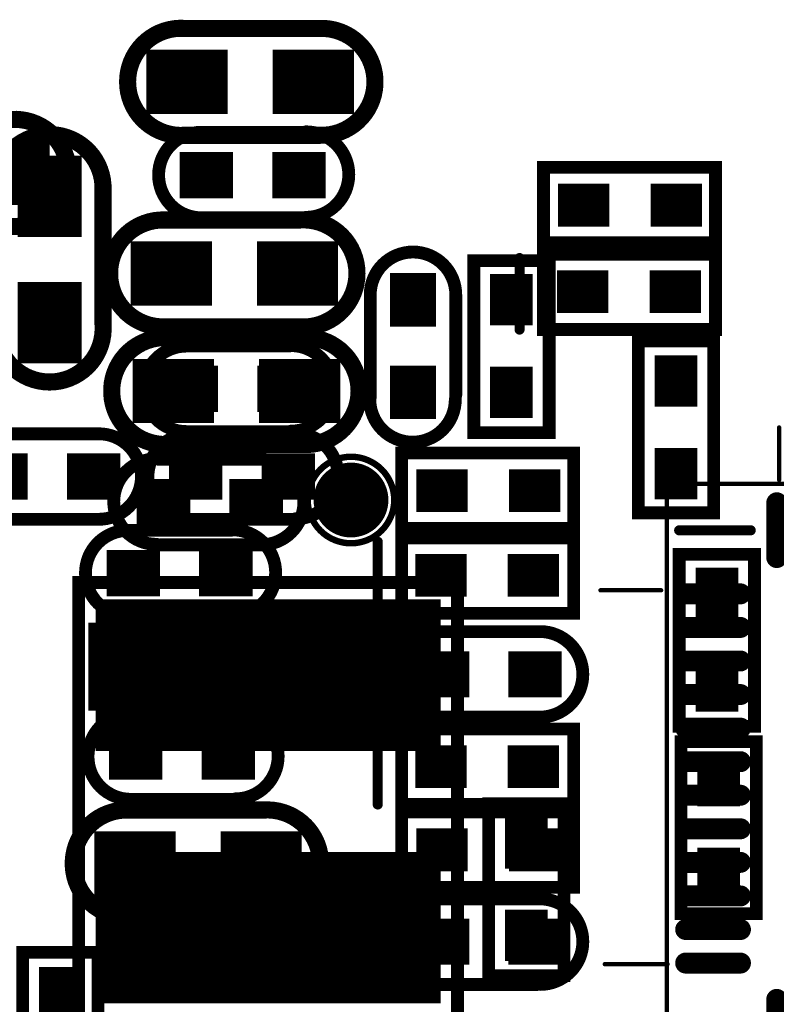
# Model space of a CAD drawing. Extents: x 68 to 180, y 55 to 144.
# Tile 11 of 27: x 92 to 101, y 106 to 118. Entities that reach past the tile are written whole.
import ezdxf

# ---------------------------------------------------------------- set-up
doc = ezdxf.new("R2010")
doc.units = 0
doc.header["$MEASUREMENT"] = 0
doc.layers.get('0').update_dxf_attribs({"linetype": 'CONTINUOUS'})
for name, color, linetype in [('DRIL_NPLTE_THRU_01', 16, 'CONTINUOUS'), ('DRIL_NPLTE_THRU_02', 4, 'CONTINUOUS'), ('DRIL_NPLTE_THRU_03', 96, 'CONTINUOUS'), ('DRIL_NPLTE_THRU_04', 136, 'CONTINUOUS'), ('DRIL_NPLTE_THRU_05', 34, 'CONTINUOUS'), ('DRIL_NPLTE_THRU_06', 176, 'CONTINUOUS'), ('DRIL_PLTE_THRU_01', 16, 'CONTINUOUS'), ('DRIL_PLTE_THRU_02', 4, 'CONTINUOUS'), ('DRIL_PLTE_THRU_03', 96, 'CONTINUOUS'), ('DRIL_PLTE_THRU_04', 136, 'CONTINUOUS'), ('DRIL_PLTE_THRU_05', 34, 'CONTINUOUS'), ('DRIL_PLTE_THRU_06', 176, 'CONTINUOUS'), ('DRIL_SYMBOL', 2, 'CONTINUOUS'), ('PADS_BOT', 5, 'CONTINUOUS'), ('PADS_INNER', 1, 'CONTINUOUS'), ('PADS_TOP', 1, 'CONTINUOUS'), ('PART_BOT_2DLINE_00', 253, 'CONTINUOUS'), ('PART_TOP_2DLINE_00', 67, 'CONTINUOUS'), ('PART_TOP_2DLINE_01', 67, 'CONTINUOUS')]:
    doc.layers.add(name, color=color, linetype=linetype)

# ---------------------------------------------------------------- blocks, each defined once
blk = doc.blocks.new('SMOOTH_0$2032')
at = {"const_width": 0.1016}
blk.add_lwpolyline([(-0.0508, 0, 1), (0.0508, 0, 1)], format="xyb", close=True, dxfattribs=at)
blk = doc.blocks.new('PART_BODY_BOT_5734')
at = {"layer": 'PART_BOT_2DLINE_00', "const_width": 0.2032}
blk.add_lwpolyline([(-0.025146, 0.635), (1.575054, 0.635, -1.036434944), (1.575054, -0.635), (-0.025146, -0.635, -1.07236871)], format="xyb", close=True, dxfattribs=at)
at = {"layer": 'PART_BOT_2DLINE_00'}
for p in [(-0.025146, 0.635), (1.575054, 0.635), (-0.025146, -0.635), (1.575054, -0.635)]:
    blk.add_blockref('SMOOTH_0$2032', p, dxfattribs=at)
blk = doc.blocks.new('DRIL_HOLE_0')
blk.add_lwpolyline([(0, 0, 1), (0, 0, 1)], format="xyb", close=True)
blk = doc.blocks.new('PAD_0')
blk.add_lwpolyline([(0, 0, 1), (0, 0, 1)], format="xyb", close=True)
blk = doc.blocks.new('PAD_7')
at = {"const_width": 0.762}
blk.add_lwpolyline([(-0.4826, 0), (0.4826, 0)], dxfattribs=at)
blk = doc.blocks.new('STK_BOT_19')
at = {"layer": 'DRIL_PLTE_THRU_01'}
blk.add_blockref('DRIL_HOLE_0', (0, 0), dxfattribs=at)
at = {"layer": 'DRIL_PLTE_THRU_02'}
blk.add_blockref('DRIL_HOLE_0', (0, 0), dxfattribs=at)
at = {"layer": 'DRIL_PLTE_THRU_03'}
blk.add_blockref('DRIL_HOLE_0', (0, 0), dxfattribs=at)
at = {"layer": 'DRIL_PLTE_THRU_04'}
blk.add_blockref('DRIL_HOLE_0', (0, 0), dxfattribs=at)
at = {"layer": 'DRIL_PLTE_THRU_05'}
blk.add_blockref('DRIL_HOLE_0', (0, 0), dxfattribs=at)
at = {"layer": 'DRIL_PLTE_THRU_06'}
blk.add_blockref('DRIL_HOLE_0', (0, 0), dxfattribs=at)
at = {"layer": 'PADS_BOT'}
blk.add_blockref('PAD_7', (0, 0), dxfattribs=at)
at = {"layer": 'PADS_INNER'}
blk.add_blockref('PAD_0', (0, 0), dxfattribs=at)
at = {"layer": 'PADS_TOP'}
blk.add_blockref('PAD_0', (0, 0), dxfattribs=at)
blk = doc.blocks.new('SYM_BOT_17')
for name, p in [('PART_BODY_BOT_5734', (0, 0)), ('STK_BOT_19', (0, 0)), ('STK_BOT_19', (1.500124, 0))]:
    blk.add_blockref(name, p)
blk = doc.blocks.new('PART_BOT_18')
blk.add_blockref('SYM_BOT_17', (0, 0))
blk = doc.blocks.new('PART_BODY_TOP_5734')
at = {"layer": 'PART_TOP_2DLINE_00', "const_width": 0.2032}
blk.add_lwpolyline([(-0.025146, 0.635), (1.575054, 0.635, -1.036434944), (1.575054, -0.635), (-0.025146, -0.635, -1.07236871)], format="xyb", close=True, dxfattribs=at)
at = {"layer": 'PART_TOP_2DLINE_00'}
for p in [(-0.025146, 0.635), (1.575054, 0.635), (-0.025146, -0.635), (1.575054, -0.635)]:
    blk.add_blockref('SMOOTH_0$2032', p, dxfattribs=at)
blk = doc.blocks.new('STK_TOP_19')
at = {"layer": 'DRIL_PLTE_THRU_01'}
blk.add_blockref('DRIL_HOLE_0', (0, 0), dxfattribs=at)
at = {"layer": 'DRIL_PLTE_THRU_02'}
blk.add_blockref('DRIL_HOLE_0', (0, 0), dxfattribs=at)
at = {"layer": 'DRIL_PLTE_THRU_03'}
blk.add_blockref('DRIL_HOLE_0', (0, 0), dxfattribs=at)
at = {"layer": 'DRIL_PLTE_THRU_04'}
blk.add_blockref('DRIL_HOLE_0', (0, 0), dxfattribs=at)
at = {"layer": 'DRIL_PLTE_THRU_05'}
blk.add_blockref('DRIL_HOLE_0', (0, 0), dxfattribs=at)
at = {"layer": 'DRIL_PLTE_THRU_06'}
blk.add_blockref('DRIL_HOLE_0', (0, 0), dxfattribs=at)
at = {"layer": 'PADS_BOT'}
blk.add_blockref('PAD_0', (0, 0), dxfattribs=at)
at = {"layer": 'PADS_INNER'}
blk.add_blockref('PAD_0', (0, 0), dxfattribs=at)
at = {"layer": 'PADS_TOP'}
blk.add_blockref('PAD_7', (0, 0), dxfattribs=at)
blk = doc.blocks.new('SYM_TOP_17')
for name, p in [('PART_BODY_TOP_5734', (0, 0)), ('STK_TOP_19', (0, 0)), ('STK_TOP_19', (1.500124, 0))]:
    blk.add_blockref(name, p)
blk = doc.blocks.new('PART_TOP_19')
blk.add_blockref('SYM_TOP_17', (0, 0))
blk = doc.blocks.new('PART_BOT_28')
blk.add_blockref('SYM_BOT_17', (0, 0))
blk = doc.blocks.new('PART_TOP_31')
blk.add_blockref('SYM_TOP_17', (0, 0))
blk = doc.blocks.new('PART_BOT_32')
blk.add_blockref('SYM_BOT_17', (0, 0))
blk = doc.blocks.new('PART_BOT_41')
blk.add_blockref('SYM_BOT_17', (0, 0))
blk = doc.blocks.new('SMOOTH_0$1524')
at = {"const_width": 0.0762}
blk.add_lwpolyline([(-0.0381, 0, 1), (0.0381, 0, 1)], format="xyb", close=True, dxfattribs=at)
blk = doc.blocks.new('PART_BODY_TOP_5741')
at = {"layer": 'PART_TOP_2DLINE_01', "const_width": 0.152}
blk.add_lwpolyline([(-1.1, 2.25), (4.1, 2.25), (4.1, -2.25), (-1.1, -2.25)], close=True, dxfattribs=at)
at = {"layer": 'PART_TOP_2DLINE_01'}
for p in [(-1.1, 2.25), (4.1, 2.25), (-1.1, -2.25), (4.1, -2.25)]:
    blk.add_blockref('SMOOTH_0$1524', p, dxfattribs=at)
blk = doc.blocks.new('PAD_10')
at = {"const_width": 1.8}
blk.add_lwpolyline([(-2.05, 0), (2.05, 0)], dxfattribs=at)
blk = doc.blocks.new('STK_TOP_26')
at = {"layer": 'DRIL_PLTE_THRU_01'}
blk.add_blockref('DRIL_HOLE_0', (0, 0), dxfattribs=at)
at = {"layer": 'DRIL_PLTE_THRU_02'}
blk.add_blockref('DRIL_HOLE_0', (0, 0), dxfattribs=at)
at = {"layer": 'DRIL_PLTE_THRU_03'}
blk.add_blockref('DRIL_HOLE_0', (0, 0), dxfattribs=at)
at = {"layer": 'DRIL_PLTE_THRU_04'}
blk.add_blockref('DRIL_HOLE_0', (0, 0), dxfattribs=at)
at = {"layer": 'DRIL_PLTE_THRU_05'}
blk.add_blockref('DRIL_HOLE_0', (0, 0), dxfattribs=at)
at = {"layer": 'DRIL_PLTE_THRU_06'}
blk.add_blockref('DRIL_HOLE_0', (0, 0), dxfattribs=at)
at = {"layer": 'PADS_BOT'}
blk.add_blockref('PAD_0', (0, 0), dxfattribs=at)
at = {"layer": 'PADS_INNER'}
blk.add_blockref('PAD_0', (0, 0), dxfattribs=at)
at = {"layer": 'PADS_TOP', "rotation": 90}
blk.add_blockref('PAD_10', (0, 0), dxfattribs=at)
blk = doc.blocks.new('SYM_TOP_24')
for name, p in [('STK_TOP_26', (0, 0)), ('STK_TOP_26', (3, 0)), ('PART_BODY_TOP_5741', (0, 0))]:
    blk.add_blockref(name, p)
blk = doc.blocks.new('PART_TOP_60')
blk.add_blockref('SYM_TOP_24', (0, 0))
blk = doc.blocks.new('SMOOTH_0$0508')
at = {"const_width": 0.0254}
blk.add_lwpolyline([(-0.0127, 0, 1), (0.0127, 0, 1)], format="xyb", close=True, dxfattribs=at)
blk = doc.blocks.new('PART_BODY_TOP_5766')
at = {"layer": 'PART_TOP_2DLINE_00', "const_width": 0.0508}
for points in [[(-2.189, 3.545), (-2.189, 4.061)], [(2.181, 3.534), (2.181, 4.061)], [(-3.532, 2.207), (-4.286, 2.207)], [(3.491, 2.206), (4.237, 2.206)], [(-3.509, -2.206), (-4.355, -2.206)], [(3.567, -2.236), (4.288, -2.236)], [(-2.178, -3.505), (-2.178, -4.144)], [(2.165, -3.546), (2.165, -4.17)]]:
    blk.add_lwpolyline(points, dxfattribs=at)
blk.add_lwpolyline([(-2.969, -3.5), (3.5, -3.5), (3.5, 3.5), (-3.483, 3.5), (-3.483, -2.945), (-3.139, -3.33)], close=True, dxfattribs=at)
blk.add_lwpolyline([(-3.007, -3.018, 1), (-2.564, -3.018, 1)], format="xyb", close=True, dxfattribs=at)
at = {"layer": 'PART_TOP_2DLINE_00'}
for p in [(-2.189, 4.061), (2.181, 4.061), (-3.483, 3.5), (-2.189, 3.545), (2.181, 3.534), (3.5, 3.5), (-4.286, 2.207), (-3.532, 2.207), (3.491, 2.206), (4.237, 2.206), (-4.355, -2.206), (-3.509, -2.206), (3.567, -2.236), (4.288, -2.236), (-3.483, -2.945), (-3.139, -3.33), (-2.969, -3.5), (-2.178, -3.505), (3.5, -3.5), (2.165, -3.546), (-2.178, -4.144), (2.165, -4.17)]:
    blk.add_blockref('SMOOTH_0$0508', p, dxfattribs=at)
blk = doc.blocks.new('PAD_51')
at = {"const_width": 0.12446}
blk.add_lwpolyline([(-0.32554, -0.06223), (0.32554, -0.06223, 1), (0.32554, 0.06223), (-0.32554, 0.06223, 1)], format="xyb", close=True, dxfattribs=at)
blk = doc.blocks.new('STK_TOP_71')
at = {"layer": 'DRIL_NPLTE_THRU_01'}
blk.add_blockref('DRIL_HOLE_0', (0, 0), dxfattribs=at)
at = {"layer": 'DRIL_NPLTE_THRU_02'}
blk.add_blockref('DRIL_HOLE_0', (0, 0), dxfattribs=at)
at = {"layer": 'DRIL_NPLTE_THRU_03'}
blk.add_blockref('DRIL_HOLE_0', (0, 0), dxfattribs=at)
at = {"layer": 'DRIL_NPLTE_THRU_04'}
blk.add_blockref('DRIL_HOLE_0', (0, 0), dxfattribs=at)
at = {"layer": 'DRIL_NPLTE_THRU_05'}
blk.add_blockref('DRIL_HOLE_0', (0, 0), dxfattribs=at)
at = {"layer": 'DRIL_NPLTE_THRU_06'}
blk.add_blockref('DRIL_HOLE_0', (0, 0), dxfattribs=at)
at = {"layer": 'PADS_BOT'}
blk.add_blockref('PAD_0', (0, 0), dxfattribs=at)
at = {"layer": 'PADS_INNER'}
blk.add_blockref('PAD_0', (0, 0), dxfattribs=at)
at = {"layer": 'PADS_TOP', "rotation": 90}
blk.add_blockref('PAD_51', (0, 0), dxfattribs=at)
blk = doc.blocks.new('STK_TOP_70')
at = {"layer": 'DRIL_NPLTE_THRU_01'}
blk.add_blockref('DRIL_HOLE_0', (0, 0), dxfattribs=at)
at = {"layer": 'DRIL_NPLTE_THRU_02'}
blk.add_blockref('DRIL_HOLE_0', (0, 0), dxfattribs=at)
at = {"layer": 'DRIL_NPLTE_THRU_03'}
blk.add_blockref('DRIL_HOLE_0', (0, 0), dxfattribs=at)
at = {"layer": 'DRIL_NPLTE_THRU_04'}
blk.add_blockref('DRIL_HOLE_0', (0, 0), dxfattribs=at)
at = {"layer": 'DRIL_NPLTE_THRU_05'}
blk.add_blockref('DRIL_HOLE_0', (0, 0), dxfattribs=at)
at = {"layer": 'DRIL_NPLTE_THRU_06'}
blk.add_blockref('DRIL_HOLE_0', (0, 0), dxfattribs=at)
at = {"layer": 'PADS_BOT'}
blk.add_blockref('PAD_0', (0, 0), dxfattribs=at)
at = {"layer": 'PADS_INNER'}
blk.add_blockref('PAD_0', (0, 0), dxfattribs=at)
at = {"layer": 'PADS_TOP'}
blk.add_blockref('PAD_51', (0, 0), dxfattribs=at)
blk = doc.blocks.new('DRIL_SYMBOL_1')
at = {"layer": 'DRIL_SYMBOL', "const_width": 0.0508}
for points in [[(0, -0.254), (0, 0.254)], [(-0.254, 0), (0.254, 0)]]:
    blk.add_lwpolyline(points, dxfattribs=at)
blk = doc.blocks.new('DRIL_HOLE_1')
at = {"const_width": 0.5}
blk.add_lwpolyline([(-0.25, 0, 1), (0.25, 0, 1)], format="xyb", close=True, dxfattribs=at)
blk.add_blockref('DRIL_SYMBOL_1', (0, 0))
blk = doc.blocks.new('PAD_52')
at = {"const_width": 3}
blk.add_lwpolyline([(-1.5, 0), (1.5, 0)], dxfattribs=at)
blk = doc.blocks.new('STK_TOP_72')
at = {"layer": 'DRIL_PLTE_THRU_01'}
blk.add_blockref('DRIL_HOLE_1', (0, 0), dxfattribs=at)
at = {"layer": 'DRIL_PLTE_THRU_02'}
blk.add_blockref('DRIL_HOLE_1', (0, 0), dxfattribs=at)
at = {"layer": 'DRIL_PLTE_THRU_03'}
blk.add_blockref('DRIL_HOLE_1', (0, 0), dxfattribs=at)
at = {"layer": 'DRIL_PLTE_THRU_04'}
blk.add_blockref('DRIL_HOLE_1', (0, 0), dxfattribs=at)
at = {"layer": 'DRIL_PLTE_THRU_05'}
blk.add_blockref('DRIL_HOLE_1', (0, 0), dxfattribs=at)
at = {"layer": 'DRIL_PLTE_THRU_06'}
blk.add_blockref('DRIL_HOLE_1', (0, 0), dxfattribs=at)
at = {"layer": 'PADS_BOT'}
blk.add_blockref('PAD_52', (0, 0), dxfattribs=at)
at = {"layer": 'PADS_INNER'}
blk.add_blockref('PAD_52', (0, 0), dxfattribs=at)
at = {"layer": 'PADS_TOP'}
blk.add_blockref('PAD_52', (0, 0), dxfattribs=at)
blk = doc.blocks.new('SYM_TOP_49')
for name, p in [('PART_BODY_TOP_5766', (0, 0)), ('STK_TOP_71', (-2.19329, 2.95)), ('STK_TOP_71', (-1.79451, 2.95)), ('STK_TOP_71', (-1.39573, 2.95)), ('STK_TOP_71', (-0.99695, 2.95)), ('STK_TOP_71', (-0.59817, 2.95)), ('STK_TOP_71', (-0.19939, 2.95)), ('STK_TOP_71', (0.19939, 2.95)), ('STK_TOP_71', (0.59817, 2.95)), ('STK_TOP_71', (0.99695, 2.95)), ('STK_TOP_71', (1.39573, 2.95)), ('STK_TOP_71', (1.79451, 2.95)), ('STK_TOP_71', (2.19329, 2.95)), ('STK_TOP_70', (-2.95, 2.19329)), ('STK_TOP_70', (2.95, 2.19329)), ('STK_TOP_70', (-2.95, 1.79451)), ('STK_TOP_70', (2.95, 1.79451)), ('STK_TOP_70', (-2.95, 1.39573)), ('STK_TOP_72', (0, 0)), ('STK_TOP_70', (2.95, 1.39573)), ('STK_TOP_70', (-2.95, 0.99695)), ('STK_TOP_70', (2.95, 0.99695)), ('STK_TOP_70', (-2.95, 0.59817)), ('STK_TOP_70', (2.95, 0.59817)), ('STK_TOP_70', (-2.95, 0.19939)), ('STK_TOP_70', (2.95, 0.19939)), ('STK_TOP_70', (-2.95, -0.19939)), ('STK_TOP_70', (2.95, -0.19939)), ('STK_TOP_70', (-2.95, -0.59817)), ('STK_TOP_70', (2.95, -0.59817)), ('STK_TOP_70', (-2.95, -0.99695)), ('STK_TOP_70', (2.95, -0.99695)), ('STK_TOP_70', (-2.95, -1.39573)), ('STK_TOP_70', (2.95, -1.39573)), ('STK_TOP_70', (-2.95, -1.79451)), ('STK_TOP_70', (2.95, -1.79451)), ('STK_TOP_70', (-2.95, -2.19329)), ('STK_TOP_70', (2.95, -2.19329)), ('STK_TOP_71', (-2.19329, -2.95)), ('STK_TOP_71', (-1.79451, -2.95)), ('STK_TOP_71', (-1.39573, -2.95)), ('STK_TOP_71', (-0.99695, -2.95)), ('STK_TOP_71', (-0.59817, -2.95)), ('STK_TOP_71', (-0.19939, -2.95)), ('STK_TOP_71', (0.19939, -2.95)), ('STK_TOP_71', (0.59817, -2.95)), ('STK_TOP_71', (0.99695, -2.95)), ('STK_TOP_71', (1.39573, -2.95)), ('STK_TOP_71', (1.79451, -2.95)), ('STK_TOP_71', (2.19329, -2.95))]:
    blk.add_blockref(name, p)
blk = doc.blocks.new('PART_TOP_98')
blk.add_blockref('SYM_TOP_49', (0, 0))
blk = doc.blocks.new('PART_BODY_TOP_5731')
at = {"layer": 'PART_TOP_2DLINE_00', "const_width": 0.152}
blk.add_lwpolyline([(-1.028, -0.449), (-1.028, 0.446), (1.015, 0.446), (1.015, -0.449)], close=True, dxfattribs=at)
at = {"layer": 'PART_TOP_2DLINE_00'}
for p in [(-1.028, 0.446), (1.015, 0.446), (-1.028, -0.449), (1.015, -0.449)]:
    blk.add_blockref('SMOOTH_0$1524', p, dxfattribs=at)
blk = doc.blocks.new('PAD_1')
at = {"const_width": 0.508}
blk.add_lwpolyline([(-0.305, 0), (0.305, 0)], dxfattribs=at)
blk = doc.blocks.new('STK_TOP_14')
at = {"layer": 'DRIL_PLTE_THRU_01'}
blk.add_blockref('DRIL_HOLE_0', (0, 0), dxfattribs=at)
at = {"layer": 'DRIL_PLTE_THRU_02'}
blk.add_blockref('DRIL_HOLE_0', (0, 0), dxfattribs=at)
at = {"layer": 'DRIL_PLTE_THRU_03'}
blk.add_blockref('DRIL_HOLE_0', (0, 0), dxfattribs=at)
at = {"layer": 'DRIL_PLTE_THRU_04'}
blk.add_blockref('DRIL_HOLE_0', (0, 0), dxfattribs=at)
at = {"layer": 'DRIL_PLTE_THRU_05'}
blk.add_blockref('DRIL_HOLE_0', (0, 0), dxfattribs=at)
at = {"layer": 'DRIL_PLTE_THRU_06'}
blk.add_blockref('DRIL_HOLE_0', (0, 0), dxfattribs=at)
at = {"layer": 'PADS_BOT'}
blk.add_blockref('PAD_0', (0, 0), dxfattribs=at)
at = {"layer": 'PADS_INNER'}
blk.add_blockref('PAD_0', (0, 0), dxfattribs=at)
at = {"layer": 'PADS_TOP'}
blk.add_blockref('PAD_1', (0, 0), dxfattribs=at)
blk = doc.blocks.new('SYM_TOP_14')
for name, p in [('PART_BODY_TOP_5731', (0, 0)), ('STK_TOP_14', (-0.55, 0)), ('STK_TOP_14', (0.55, 0))]:
    blk.add_blockref(name, p)
blk = doc.blocks.new('PART_TOP_124')
blk.add_blockref('SYM_TOP_14', (0, 0))
blk = doc.blocks.new('PART_TOP_128')
blk.add_blockref('SYM_TOP_14', (0, 0))
blk = doc.blocks.new('PART_BODY_BOT_5731')
at = {"layer": 'PART_BOT_2DLINE_00', "const_width": 0.152}
blk.add_lwpolyline([(-1.028, -0.449), (-1.028, 0.446), (1.015, 0.446), (1.015, -0.449)], close=True, dxfattribs=at)
at = {"layer": 'PART_BOT_2DLINE_00'}
for p in [(-1.028, 0.446), (1.015, 0.446), (-1.028, -0.449), (1.015, -0.449)]:
    blk.add_blockref('SMOOTH_0$1524', p, dxfattribs=at)
blk = doc.blocks.new('STK_BOT_14')
at = {"layer": 'DRIL_PLTE_THRU_01'}
blk.add_blockref('DRIL_HOLE_0', (0, 0), dxfattribs=at)
at = {"layer": 'DRIL_PLTE_THRU_02'}
blk.add_blockref('DRIL_HOLE_0', (0, 0), dxfattribs=at)
at = {"layer": 'DRIL_PLTE_THRU_03'}
blk.add_blockref('DRIL_HOLE_0', (0, 0), dxfattribs=at)
at = {"layer": 'DRIL_PLTE_THRU_04'}
blk.add_blockref('DRIL_HOLE_0', (0, 0), dxfattribs=at)
at = {"layer": 'DRIL_PLTE_THRU_05'}
blk.add_blockref('DRIL_HOLE_0', (0, 0), dxfattribs=at)
at = {"layer": 'DRIL_PLTE_THRU_06'}
blk.add_blockref('DRIL_HOLE_0', (0, 0), dxfattribs=at)
at = {"layer": 'PADS_BOT'}
blk.add_blockref('PAD_1', (0, 0), dxfattribs=at)
at = {"layer": 'PADS_INNER'}
blk.add_blockref('PAD_0', (0, 0), dxfattribs=at)
at = {"layer": 'PADS_TOP'}
blk.add_blockref('PAD_0', (0, 0), dxfattribs=at)
blk = doc.blocks.new('SYM_BOT_14')
for name, p in [('PART_BODY_BOT_5731', (0, 0)), ('STK_BOT_14', (-0.55, 0)), ('STK_BOT_14', (0.55, 0))]:
    blk.add_blockref(name, p)
blk = doc.blocks.new('PART_BOT_130')
blk.add_blockref('SYM_BOT_14', (0, 0))
blk = doc.blocks.new('PART_BOT_132')
blk.add_blockref('SYM_BOT_14', (0, 0))
blk = doc.blocks.new('PART_BOT_133')
blk.add_blockref('SYM_BOT_14', (0, 0))
blk = doc.blocks.new('PART_BOT_134')
blk.add_blockref('SYM_BOT_14', (0, 0))
blk = doc.blocks.new('PART_BOT_136')
blk.add_blockref('SYM_BOT_14', (0, 0))
blk = doc.blocks.new('PART_BOT_200')
blk.add_blockref('SYM_BOT_14', (0, 0))
blk = doc.blocks.new('PART_BOT_216')
blk.add_blockref('SYM_BOT_14', (0, 0))
blk = doc.blocks.new('PART_BODY_BOT_5792')
at = {"layer": 'PART_BOT_2DLINE_00', "const_width": 0.1524}
for points in [[(-0.6096, -0.508, -1), (-0.6096, 0.508)], [(0.633804, 0.502572, -1), (0.633804, -0.513428)]]:
    blk.add_lwpolyline(points, format="xyb", dxfattribs=at)
for points in [[(-0.6096, 0.508), (0.5842, 0.508)], [(-0.5842, -0.508), (0.6096, -0.508)]]:
    blk.add_lwpolyline(points, dxfattribs=at)
at = {"layer": 'PART_BOT_2DLINE_00'}
for p in [(-0.6096, 0.508), (-0.6096, 0.508), (0.5842, 0.508), (0.633804, 0.502572), (-0.6096, -0.508), (-0.5842, -0.508), (0.6096, -0.508), (0.633804, -0.513428)]:
    blk.add_blockref('SMOOTH_0$1524', p, dxfattribs=at)
blk = doc.blocks.new('PAD_79')
at = {"const_width": 0.55}
blk.add_lwpolyline([(-0.3175, 0), (0.3175, 0)], dxfattribs=at)
blk = doc.blocks.new('STK_BOT_110')
at = {"layer": 'DRIL_PLTE_THRU_01'}
blk.add_blockref('DRIL_HOLE_0', (0, 0), dxfattribs=at)
at = {"layer": 'DRIL_PLTE_THRU_02'}
blk.add_blockref('DRIL_HOLE_0', (0, 0), dxfattribs=at)
at = {"layer": 'DRIL_PLTE_THRU_03'}
blk.add_blockref('DRIL_HOLE_0', (0, 0), dxfattribs=at)
at = {"layer": 'DRIL_PLTE_THRU_04'}
blk.add_blockref('DRIL_HOLE_0', (0, 0), dxfattribs=at)
at = {"layer": 'DRIL_PLTE_THRU_05'}
blk.add_blockref('DRIL_HOLE_0', (0, 0), dxfattribs=at)
at = {"layer": 'DRIL_PLTE_THRU_06'}
blk.add_blockref('DRIL_HOLE_0', (0, 0), dxfattribs=at)
at = {"layer": 'PADS_BOT'}
blk.add_blockref('PAD_79', (0, 0), dxfattribs=at)
at = {"layer": 'PADS_INNER'}
blk.add_blockref('PAD_0', (0, 0), dxfattribs=at)
at = {"layer": 'PADS_TOP'}
blk.add_blockref('PAD_0', (0, 0), dxfattribs=at)
blk = doc.blocks.new('SYM_BOT_75')
for name, p in [('PART_BODY_BOT_5792', (0, 0)), ('STK_BOT_110', (-0.55, 0)), ('STK_BOT_110', (0.55, 0))]:
    blk.add_blockref(name, p)
blk = doc.blocks.new('PART_BOT_349')
blk.add_blockref('SYM_BOT_75', (0, 0))
blk = doc.blocks.new('PART_BOT_350')
blk.add_blockref('SYM_BOT_75', (0, 0))
blk = doc.blocks.new('PART_BODY_TOP_5792')
at = {"layer": 'PART_TOP_2DLINE_00', "const_width": 0.1524}
for points in [[(-0.6096, -0.508, -1), (-0.6096, 0.508)], [(0.633804, 0.502572, -1), (0.633804, -0.513428)]]:
    blk.add_lwpolyline(points, format="xyb", dxfattribs=at)
for points in [[(-0.6096, 0.508), (0.5842, 0.508)], [(-0.5842, -0.508), (0.6096, -0.508)]]:
    blk.add_lwpolyline(points, dxfattribs=at)
at = {"layer": 'PART_TOP_2DLINE_00'}
for p in [(-0.6096, 0.508), (-0.6096, 0.508), (0.5842, 0.508), (0.633804, 0.502572), (-0.6096, -0.508), (-0.5842, -0.508), (0.6096, -0.508), (0.633804, -0.513428)]:
    blk.add_blockref('SMOOTH_0$1524', p, dxfattribs=at)
blk = doc.blocks.new('STK_TOP_110')
at = {"layer": 'DRIL_PLTE_THRU_01'}
blk.add_blockref('DRIL_HOLE_0', (0, 0), dxfattribs=at)
at = {"layer": 'DRIL_PLTE_THRU_02'}
blk.add_blockref('DRIL_HOLE_0', (0, 0), dxfattribs=at)
at = {"layer": 'DRIL_PLTE_THRU_03'}
blk.add_blockref('DRIL_HOLE_0', (0, 0), dxfattribs=at)
at = {"layer": 'DRIL_PLTE_THRU_04'}
blk.add_blockref('DRIL_HOLE_0', (0, 0), dxfattribs=at)
at = {"layer": 'DRIL_PLTE_THRU_05'}
blk.add_blockref('DRIL_HOLE_0', (0, 0), dxfattribs=at)
at = {"layer": 'DRIL_PLTE_THRU_06'}
blk.add_blockref('DRIL_HOLE_0', (0, 0), dxfattribs=at)
at = {"layer": 'PADS_BOT'}
blk.add_blockref('PAD_0', (0, 0), dxfattribs=at)
at = {"layer": 'PADS_INNER'}
blk.add_blockref('PAD_0', (0, 0), dxfattribs=at)
at = {"layer": 'PADS_TOP'}
blk.add_blockref('PAD_79', (0, 0), dxfattribs=at)
blk = doc.blocks.new('SYM_TOP_75')
for name, p in [('PART_BODY_TOP_5792', (0, 0)), ('STK_TOP_110', (-0.55, 0)), ('STK_TOP_110', (0.55, 0))]:
    blk.add_blockref(name, p)
blk = doc.blocks.new('PART_TOP_354')
blk.add_blockref('SYM_TOP_75', (0, 0))
blk = doc.blocks.new('PART_BOT_379')
blk.add_blockref('SYM_BOT_75', (0, 0))
blk = doc.blocks.new('PART_BOT_380')
blk.add_blockref('SYM_BOT_75', (0, 0))
blk = doc.blocks.new('PART_BOT_401')
blk.add_blockref('SYM_BOT_75', (0, 0))
blk = doc.blocks.new('PART_BOT_402')
blk.add_blockref('SYM_BOT_75', (0, 0))
blk = doc.blocks.new('PART_TOP_403')
blk.add_blockref('SYM_TOP_75', (0, 0))
blk = doc.blocks.new('PART_BOT_404')
blk.add_blockref('SYM_BOT_75', (0, 0))
blk = doc.blocks.new('PART_BOT_433')
blk.add_blockref('SYM_BOT_75', (0, 0))
blk = doc.blocks.new('PART_BODY_TOP_5800')
at = {"layer": 'PART_TOP_2DLINE_00', "const_width": 0.0762}
blk.add_lwpolyline([(0.514, 0, 1), (-0.514, 0, 1)], format="xyb", close=True, dxfattribs=at)
blk = doc.blocks.new('PAD_85')
at = {"const_width": 0.4445}
blk.add_lwpolyline([(0, -0.22225, 1), (0, 0.22225, 1)], format="xyb", close=True, dxfattribs=at)
blk = doc.blocks.new('STK_TOP_119')
at = {"layer": 'DRIL_PLTE_THRU_01'}
blk.add_blockref('DRIL_HOLE_0', (0, 0), dxfattribs=at)
at = {"layer": 'DRIL_PLTE_THRU_02'}
blk.add_blockref('DRIL_HOLE_0', (0, 0), dxfattribs=at)
at = {"layer": 'DRIL_PLTE_THRU_03'}
blk.add_blockref('DRIL_HOLE_0', (0, 0), dxfattribs=at)
at = {"layer": 'DRIL_PLTE_THRU_04'}
blk.add_blockref('DRIL_HOLE_0', (0, 0), dxfattribs=at)
at = {"layer": 'DRIL_PLTE_THRU_05'}
blk.add_blockref('DRIL_HOLE_0', (0, 0), dxfattribs=at)
at = {"layer": 'DRIL_PLTE_THRU_06'}
blk.add_blockref('DRIL_HOLE_0', (0, 0), dxfattribs=at)
at = {"layer": 'PADS_BOT'}
blk.add_blockref('PAD_0', (0, 0), dxfattribs=at)
at = {"layer": 'PADS_INNER'}
blk.add_blockref('PAD_0', (0, 0), dxfattribs=at)
at = {"layer": 'PADS_TOP'}
blk.add_blockref('PAD_85', (0, 0), dxfattribs=at)
blk = doc.blocks.new('SYM_TOP_83')
for name in ['PART_BODY_TOP_5800', 'STK_TOP_119']:
    blk.add_blockref(name, (0, 0))
blk = doc.blocks.new('PART_TOP_523')
blk.add_blockref('SYM_TOP_83', (0, 0))
blk = doc.blocks.new('SMOOTH_0$12')
at = {"const_width": 0.06}
blk.add_lwpolyline([(-0.03, 0, 1), (0.03, 0, 1)], format="xyb", close=True, dxfattribs=at)
blk = doc.blocks.new('PART_BODY_BOT_5803')
at = {"layer": 'PART_BOT_2DLINE_00', "const_width": 0.152}
blk.add_lwpolyline([(-1.028, -0.449), (-1.028, 0.446), (1.015, 0.446), (1.015, -0.449)], close=True, dxfattribs=at)
at = {"layer": 'PART_BOT_2DLINE_00', "const_width": 0.12}
blk.add_lwpolyline([(1.3, -0.45), (1.3, 0.4)], dxfattribs=at)
at = {"layer": 'PART_BOT_2DLINE_00'}
for name, p in [('SMOOTH_0$1524', (-1.028, 0.446)), ('SMOOTH_0$1524', (1.015, 0.446)), ('SMOOTH_0$12', (1.3, 0.4)), ('SMOOTH_0$1524', (-1.028, -0.449)), ('SMOOTH_0$1524', (1.015, -0.449)), ('SMOOTH_0$12', (1.3, -0.45))]:
    blk.add_blockref(name, p, dxfattribs=at)
blk = doc.blocks.new('SYM_BOT_86')
for name, p in [('PART_BODY_BOT_5803', (0, 0)), ('STK_BOT_14', (-0.55, 0)), ('STK_BOT_14', (0.55, 0))]:
    blk.add_blockref(name, p)
blk = doc.blocks.new('PART_BOT_542')
blk.add_blockref('SYM_BOT_86', (0, 0))
blk = doc.blocks.new('PART_BOT_543')
blk.add_blockref('SYM_BOT_86', (0, 0))
blk = doc.blocks.new('PART_BOT_544')
blk.add_blockref('SYM_BOT_86', (0, 0))
blk = doc.blocks.new('PART_BOT_545')
blk.add_blockref('SYM_BOT_86', (0, 0))

msp = doc.modelspace()

# ---------------------------------------------------------------- block references
at = {"xscale": -1}
for name, p, rotation in [('PART_BOT_41', (93.829, 117.098), 180), ('PART_BOT_401', (94.609, 115.991), 180), ('PART_BOT_134', (99.093, 115.633), 180), ('PART_BOT_136', (99.638, 112.993), 90), ('PART_BOT_402', (94.431, 113.451), 180), ('PART_BOT_404', (94.482, 112.409), 180), ('PART_BOT_130', (97.408, 112.24), 180), ('PART_BOT_349', (93.74, 111.262), 180), ('PART_BOT_544', (100.126, 110.47), 270), ('PART_BOT_200', (93.759, 110.149), 180), ('PART_BOT_350', (93.77, 109.082), 180), ('PART_BOT_133', (100.146, 108.244), 270), ('PART_BOT_132', (97.408, 107.974), 180), ('PART_BOT_216', (92.323, 105.729), 90)]:
    msp.add_blockref(name, p, dxfattribs=dict(at, rotation=rotation))
for name, p in [('PART_BOT_18', (91.713, 116.016)), ('PART_BOT_32', (95.142, 114.822)), ('PART_BOT_545', (99.08, 114.605)), ('PART_BOT_433', (92.17, 112.409)), ('PART_BOT_542', (97.395, 111.234)), ('PART_BOT_379', (97.414, 110.059)), ('PART_BOT_543', (97.395, 108.963)), ('PART_BOT_28', (94.71, 107.812)), ('PART_BOT_380', (97.414, 106.883))]:
    msp.add_blockref(name, p, dxfattribs=at)
for name, p, rotation in [('PART_TOP_19', (92.196, 114.238), 90), ('PART_TOP_403', (96.514, 113.959), 270), ('PART_TOP_128', (97.682, 113.959), 90), ('PART_TOP_31', (95.167, 113.425), 180), ('PART_TOP_98', (103.029, 108.822), 180), ('PART_TOP_354', (94.1, 112.106), 180), ('PART_TOP_60', (94.792, 107.05), 90), ('PART_TOP_124', (97.86, 107.507), 90)]:
    msp.add_blockref(name, p, dxfattribs=dict(rotation=rotation))
msp.add_blockref('PART_TOP_523', (95.777, 112.13))

doc.saveas('drawing.dxf')
